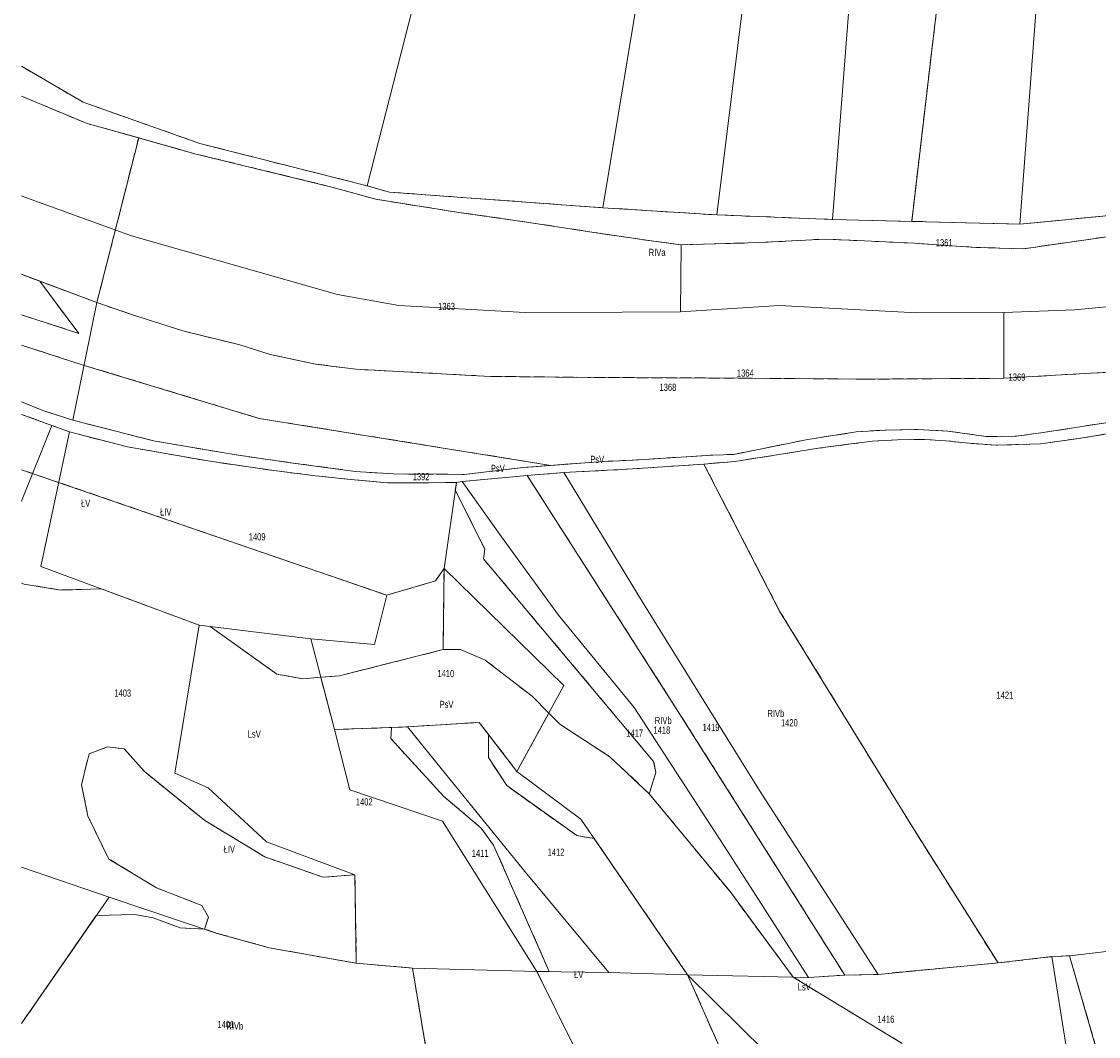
# Model space of a CAD drawing. Header units: metres. Extents: x 7498273 to 7499989, y 5499795 to 5500810.
# Tile 2 of 40: x 7498273 to 7498498, y 5499981 to 5500194. Entities that reach past the tile are written whole.
import ezdxf

# ---------------------------------------------------------------- set-up
doc = ezdxf.new("R2010")
doc.units = ezdxf.units.M
doc.header["$MEASUREMENT"] = 0
doc.linetypes.add('2.25_0.75', pattern=[3, 2.25, -0.75])
for name, color, linetype, lineweight in [('209-oznaczenie konturu klasyfikacyjnego', 7, 'Continuous', 0), ('211-numer działki ewidencyjnej', 7, 'Continuous', 0), ('217-kontur klasyfikacyjny', 7, 'Continuous', 0), ('218-kontur użytku gruntowego', 7, 'Continuous', 0), ('219-działka ewidencyjna', 7, 'Continuous', 0)]:
    doc.layers.add(name, color=color, linetype=linetype, lineweight=lineweight)
doc.styles.get("Standard").update_dxf_attribs({"font": 'Working1250.shx', "width": 0.75})

msp = doc.modelspace()

# ---------------------------------------------------------------- linework, layer by layer
at = {"layer": '217-kontur klasyfikacyjny', "color": 3, "linetype": '2.25_0.75', "lineweight": 13, "flags": 128}
for points in [[(7498468.44, 5500228.73), (7498459.42, 5500151.72)], [(7498273.174, 5500184.16), (7498286.09, 5500176.63)], [(7498286.88, 5500172.18), (7498273.174, 5500177.907)], [(7498286.09, 5500176.63), (7498310.45, 5500168.02)], [(7498292.4, 5500170.68), (7498286.88, 5500172.18)], [(7498297.68, 5500169.19), (7498292.4, 5500170.68)], [(7498288.94, 5500134.72), (7498297.68, 5500169.19)], [(7498309.44, 5500165.87), (7498297.68, 5500169.19)], [(7498310.45, 5500168.02), (7498345.48, 5500159.15)], [(7498338.1, 5500158.91), (7498309.44, 5500165.87)], [(7498347.29, 5500156.34), (7498338.1, 5500158.91)], [(7498345.48, 5500159.15), (7498350.18, 5500157.84)], [(7498350.18, 5500157.84), (7498394.78, 5500154.57)], [(7498364.68, 5500153.6), (7498347.29, 5500156.34)], [(7498394.78, 5500154.57), (7498418.64, 5500153.08)], [(7498482.05, 5500151.16), (7498518.23, 5500154.59)], [(7498379.31, 5500151.51), (7498364.68, 5500153.6)], [(7498418.64, 5500153.08), (7498442.81, 5500152.13)], [(7498442.81, 5500152.13), (7498459.42, 5500151.72)], [(7498393.4, 5500149.33), (7498379.31, 5500151.51)], [(7498459.42, 5500151.72), (7498482.05, 5500151.16)], [(7498405.44, 5500147.57), (7498393.4, 5500149.33)], [(7498411.19, 5500146.84), (7498405.44, 5500147.57)], [(7498441.33, 5500148.03), (7498427.39, 5500147.28)], [(7498449.49, 5500147.64), (7498441.33, 5500148.03)], [(7498459.99, 5500147.15), (7498449.49, 5500147.64)], [(7498503.16, 5500148.94), (7498482.85, 5500145.99)], [(7498427.39, 5500147.28), (7498411.19, 5500146.84)], [(7498472.83, 5500146.29), (7498459.99, 5500147.15)], [(7498482.85, 5500145.99), (7498472.83, 5500146.29)], [(7498276.97, 5500139.22), (7498273.174, 5500140.648)], [(7498288.94, 5500134.72), (7498276.97, 5500139.22)], [(7498276.97, 5500139.22), (7498285.14, 5500128.29)], [(7498296.2, 5500132.26), (7498288.94, 5500134.72)], [(7498285.14, 5500128.29), (7498273.174, 5500132.172)], [(7498306.92, 5500128.81), (7498296.2, 5500132.26)], [(7498318.85, 5500125.91), (7498306.92, 5500128.81)], [(7498273.174, 5500125.821), (7498286.25, 5500121.61)], [(7498325.16, 5500123.88), (7498318.85, 5500125.91)], [(7498334.66, 5500121.86), (7498325.16, 5500123.88)], [(7498286.25, 5500121.61), (7498322.89, 5500110.51)], [(7498343.1, 5500120.8), (7498334.66, 5500121.86)], [(7498371.15, 5500119.31), (7498343.1, 5500120.8)], [(7498391.61, 5500119.08), (7498371.15, 5500119.31)], [(7498425.24, 5500118.92), (7498391.61, 5500119.08)], [(7498450, 5500118.72), (7498425.24, 5500118.92)], [(7498478.66, 5500118.9), (7498450, 5500118.72)], [(7498490.64, 5500119.62), (7498478.66, 5500118.9)], [(7498505.7, 5500120.47), (7498490.64, 5500119.62)], [(7498273.174, 5500113.952), (7498277.6, 5500112.17)], [(7498277.6, 5500112.17), (7498283.89, 5500110.13)], [(7498279.53, 5500109.02), (7498273.174, 5500111.352)], [(7498283.89, 5500110.13), (7498300.75, 5500105.83)], [(7498322.89, 5500110.51), (7498383.92, 5500100.68)], [(7498486.87, 5500107.54), (7498508.97, 5500111)], [(7498283.2, 5500107.73), (7498279.53, 5500109.02)], [(7498284.83, 5500107.26), (7498283.2, 5500107.73)], [(7498295.34, 5500104.58), (7498284.83, 5500107.26)], [(7498437.66, 5500106.1), (7498447.76, 5500107.69)], [(7498447.76, 5500107.69), (7498453.96, 5500108.08)], [(7498453.96, 5500108.08), (7498460.71, 5500108.18)], [(7498460.71, 5500108.18), (7498466.96, 5500107.87)], [(7498466.96, 5500107.87), (7498474.99, 5500106.74)], [(7498481.3, 5500106.77), (7498486.87, 5500107.54)], [(7498511.4, 5500109.15), (7498494.39, 5500106.31)], [(7498300.75, 5500105.83), (7498317.65, 5500102.93)], [(7498422.17, 5500102.97), (7498437.66, 5500106.1)], [(7498446.65, 5500105.17), (7498440.3, 5500104.33)], [(7498451.18, 5500105.73), (7498446.65, 5500105.17)], [(7498456.44, 5500106.03), (7498451.18, 5500105.73)], [(7498462.15, 5500106.12), (7498456.44, 5500106.03)], [(7498466.56, 5500105.85), (7498462.15, 5500106.12)], [(7498470.57, 5500105.37), (7498466.56, 5500105.85)], [(7498477.04, 5500104.89), (7498470.57, 5500105.37)], [(7498474.99, 5500106.74), (7498481.3, 5500106.77)], [(7498486.33, 5500105.19), (7498477.04, 5500104.89)], [(7498494.39, 5500106.31), (7498486.33, 5500105.19)], [(7498312.12, 5500101.62), (7498295.34, 5500104.58)], [(7498317.65, 5500102.93), (7498328.96, 5500101.31)], [(7498402.27, 5500101.87), (7498417.77, 5500102.84)], [(7498417.77, 5500102.84), (7498422.17, 5500102.97)], [(7498433, 5500103.19), (7498422.4, 5500101.5)], [(7498440.3, 5500104.33), (7498433, 5500103.19)], [(7498325.93, 5500099.59), (7498312.12, 5500101.62)], [(7498328.96, 5500101.31), (7498342.95, 5500099.43)], [(7498378.04, 5500100.22), (7498383.92, 5500100.68)], [(7498383.92, 5500100.68), (7498392.92, 5500101.38)], [(7498392.92, 5500101.38), (7498402.27, 5500101.87)], [(7498415.93, 5500100.97), (7498400.97, 5500099.94)], [(7498422.4, 5500101.5), (7498415.93, 5500100.97)], [(7498431.77, 5500070.22), (7498415.93, 5500100.97)], [(7498273.174, 5500099.787), (7498349.56, 5500073.54)], [(7498334.67, 5500098.53), (7498325.93, 5500099.59)], [(7498342.86, 5500097.65), (7498334.67, 5500098.53)], [(7498342.95, 5500099.43), (7498351.01, 5500098.89)], [(7498351.01, 5500098.89), (7498362.33, 5500098.85)], [(7498362.33, 5500098.85), (7498365.78, 5500098.78)], [(7498378.95, 5500098.57), (7498365.35, 5500097.33)], [(7498365.78, 5500098.78), (7498378.04, 5500100.22)], [(7498386.63, 5500099.18), (7498378.95, 5500098.57)], [(7498410.35, 5500049.5), (7498378.95, 5500098.57)], [(7498400.97, 5500099.94), (7498386.63, 5500099.18)], [(7498349.76, 5500097.05), (7498342.86, 5500097.65)], [(7498358.42, 5500097.06), (7498349.76, 5500097.05)], [(7498364.15, 5500097.12), (7498358.42, 5500097.06)], [(7498363.92, 5500095.53), (7498364.15, 5500097.12)], [(7498365.35, 5500097.33), (7498364.15, 5500097.12)], [(7498370.1, 5500083.15), (7498363.92, 5500095.53)], [(7498369.8, 5500081.16), (7498370.1, 5500083.15)], [(7498405.39, 5500038.77), (7498369.8, 5500081.16)], [(7498359.78, 5500076.52), (7498361.56, 5500079.12)], [(7498361.56, 5500079.12), (7498361.36, 5500062.15)], [(7498273.74, 5500075.86), (7498273.174, 5500076.057)], [(7498281.35, 5500074.62), (7498273.74, 5500075.86)], [(7498349.56, 5500073.54), (7498359.78, 5500076.52)], [(7498289.85, 5500074.86), (7498281.35, 5500074.62)], [(7498310.36, 5500067.25), (7498289.85, 5500074.86)], [(7498459.28, 5500025.48), (7498431.77, 5500070.22)], [(7498312.66, 5500066.97), (7498310.36, 5500067.25)], [(7498326.6, 5500057.02), (7498312.66, 5500066.97)], [(7498339.7, 5500056.69), (7498361.36, 5500062.15)], [(7498361.36, 5500062.15), (7498365.01, 5500062.16)], [(7498365.01, 5500062.16), (7498370.18, 5500059.96)], [(7498370.18, 5500059.96), (7498379.99, 5500052.4)], [(7498332.05, 5500056.05), (7498326.6, 5500057.02)], [(7498335.78, 5500056.36), (7498332.05, 5500056.05)], [(7498335.78, 5500056.36), (7498339.7, 5500056.69)], [(7498338.66, 5500045.42), (7498335.78, 5500056.36)], [(7498379.99, 5500052.4), (7498383.48, 5500048.87)], [(7498376.81, 5500036.68), (7498383.48, 5500048.87)], [(7498383.48, 5500048.87), (7498385.8, 5500046.53)], [(7498431.73, 5500015.7), (7498410.35, 5500049.5)], [(7498353.93, 5500046), (7498368.92, 5500046.93)], [(7498368.92, 5500046.93), (7498370.84, 5500044.43)], [(7498385.8, 5500046.53), (7498396.23, 5500039.76)], [(7498350.54, 5500045.87), (7498338.66, 5500045.42)], [(7498350.41, 5500043.54), (7498350.54, 5500045.87)], [(7498350.54, 5500045.87), (7498353.93, 5500046)], [(7498370.83, 5500039.56), (7498370.84, 5500044.43)], [(7498370.84, 5500044.43), (7498376.81, 5500036.68)], [(7498287.35, 5500040.36), (7498291.14, 5500041.81)], [(7498291.14, 5500041.81), (7498294.66, 5500041.4)], [(7498361.42, 5500031.5), (7498350.41, 5500043.54)], [(7498285.69, 5500033.95), (7498287.35, 5500040.36)], [(7498294.66, 5500041.4), (7498298.8, 5500036.71)], [(7498374.69, 5500033.71), (7498370.83, 5500039.56)], [(7498396.23, 5500039.76), (7498404.49, 5500032.01)], [(7498405.87, 5500036.43), (7498405.39, 5500038.77)], [(7498298.8, 5500036.71), (7498311.49, 5500026.43)], [(7498404.49, 5500032.01), (7498405.87, 5500036.43)], [(7498287.07, 5500027.32), (7498285.69, 5500033.95)], [(7498389.37, 5500023.24), (7498374.69, 5500033.71)], [(7498369.35, 5500024.81), (7498361.42, 5500031.5)], [(7498404.49, 5500032.01), (7498421.39, 5500011.53)], [(7498291.45, 5500018.35), (7498287.07, 5500027.32)], [(7498311.49, 5500026.43), (7498324.07, 5500018.81)], [(7498371.93, 5500021.23), (7498369.35, 5500024.81)], [(7498477.45, 5499996.62), (7498459.28, 5500025.48)], [(7498392.97, 5500022.63), (7498389.37, 5500023.24)], [(7498412.52, 5499994.14), (7498392.97, 5500022.63)], [(7498383.57, 5499994.8), (7498371.93, 5500021.23)], [(7498301.38, 5500012.35), (7498291.45, 5500018.35)], [(7498324.07, 5500018.81), (7498336.26, 5500014.54)], [(7498336.26, 5500014.54), (7498342.92, 5500015.07)], [(7498342.92, 5500015.07), (7498343.21, 5499996.55)], [(7498445.38, 5499994.09), (7498431.73, 5500015.7)], [(7498310.9, 5500008.62), (7498301.38, 5500012.35)], [(7498421.39, 5500011.53), (7498434.61, 5499993.64)], [(7498312.28, 5500006.21), (7498310.9, 5500008.62)], [(7498273.174, 5499983.956), (7498288.8, 5500006.51)], [(7498288.8, 5500006.51), (7498296.9, 5500006.76)], [(7498296.9, 5500006.76), (7498300.69, 5500006.07)], [(7498300.69, 5500006.07), (7498306.35, 5500003.93)], [(7498311.45, 5500003.7), (7498312.28, 5500006.21)], [(7498306.35, 5500003.93), (7498311.45, 5500003.7)], [(7498314.13, 5500002.8), (7498311.45, 5500003.7)], [(7498324.99, 5499999.8), (7498314.13, 5500002.8)], [(7498343.21, 5499996.55), (7498324.99, 5499999.8)], [(7498477.45, 5499996.62), (7498488.72, 5499997.94)], [(7498488.72, 5499997.94), (7498492.44, 5499998.12)], [(7498492.44, 5499998.12), (7498509.38, 5499939.22)], [(7498343.21, 5499996.55), (7498354.96, 5499995.54)], [(7498354.96, 5499995.54), (7498360.15, 5499964.66)], [(7498408.66, 5499938.97), (7498380.98, 5499994.84)], [(7498380.98, 5499994.84), (7498383.57, 5499994.8)], [(7498452.35, 5499994.23), (7498477.45, 5499996.62)], [(7498418.82, 5499979.84), (7498412.52, 5499994.14)], [(7498434.61, 5499993.64), (7498437.79, 5499993.57)], [(7498457.42, 5499979.76), (7498434.61, 5499993.64)], [(7498437.79, 5499993.57), (7498445.38, 5499994.09)], [(7498445.38, 5499994.09), (7498452.35, 5499994.23)]]:
    msp.add_lwpolyline(points, dxfattribs=at)
at = {"layer": '218-kontur użytku gruntowego', "color": 3, "linetype": 'Continuous', "lineweight": 13, "flags": 128}
for points in [[(7498468.44, 5500228.73), (7498459.42, 5500151.72)], [(7498273.174, 5500184.16), (7498286.09, 5500176.63)], [(7498286.88, 5500172.18), (7498273.174, 5500177.907)], [(7498286.09, 5500176.63), (7498310.45, 5500168.02)], [(7498292.4, 5500170.68), (7498286.88, 5500172.18)], [(7498297.68, 5500169.19), (7498292.4, 5500170.68)], [(7498297.68, 5500169.19), (7498288.94, 5500134.72)], [(7498309.44, 5500165.87), (7498297.68, 5500169.19)], [(7498310.45, 5500168.02), (7498345.48, 5500159.15)], [(7498338.1, 5500158.91), (7498309.44, 5500165.87)], [(7498347.29, 5500156.34), (7498338.1, 5500158.91)], [(7498345.48, 5500159.15), (7498350.18, 5500157.84)], [(7498350.18, 5500157.84), (7498394.78, 5500154.57)], [(7498364.68, 5500153.6), (7498347.29, 5500156.34)], [(7498394.78, 5500154.57), (7498418.64, 5500153.08)], [(7498482.05, 5500151.16), (7498518.23, 5500154.59)], [(7498379.31, 5500151.51), (7498364.68, 5500153.6)], [(7498418.64, 5500153.08), (7498442.81, 5500152.13)], [(7498442.81, 5500152.13), (7498459.42, 5500151.72)], [(7498393.4, 5500149.33), (7498379.31, 5500151.51)], [(7498459.42, 5500151.72), (7498482.05, 5500151.16)], [(7498405.44, 5500147.57), (7498393.4, 5500149.33)], [(7498411.19, 5500146.84), (7498405.44, 5500147.57)], [(7498441.33, 5500148.03), (7498427.39, 5500147.28)], [(7498449.49, 5500147.64), (7498441.33, 5500148.03)], [(7498459.99, 5500147.15), (7498449.49, 5500147.64)], [(7498503.16, 5500148.94), (7498482.85, 5500145.99)], [(7498427.39, 5500147.28), (7498411.19, 5500146.84)], [(7498472.83, 5500146.29), (7498459.99, 5500147.15)], [(7498482.85, 5500145.99), (7498472.83, 5500146.29)], [(7498273.174, 5500140.648), (7498276.97, 5500139.22)], [(7498276.97, 5500139.22), (7498288.94, 5500134.72)], [(7498276.97, 5500139.22), (7498285.14, 5500128.29)], [(7498288.94, 5500134.72), (7498296.2, 5500132.26)], [(7498285.14, 5500128.29), (7498273.174, 5500132.172)], [(7498296.2, 5500132.26), (7498306.92, 5500128.81)], [(7498306.92, 5500128.81), (7498318.85, 5500125.91)], [(7498286.25, 5500121.61), (7498273.174, 5500125.821)], [(7498318.85, 5500125.91), (7498325.16, 5500123.88)], [(7498325.16, 5500123.88), (7498334.66, 5500121.86)], [(7498322.89, 5500110.51), (7498286.25, 5500121.61)], [(7498334.66, 5500121.86), (7498343.1, 5500120.8)], [(7498343.1, 5500120.8), (7498371.15, 5500119.31)], [(7498371.15, 5500119.31), (7498391.61, 5500119.08)], [(7498391.61, 5500119.08), (7498425.24, 5500118.92)], [(7498425.24, 5500118.92), (7498450, 5500118.72)], [(7498450, 5500118.72), (7498478.66, 5500118.9)], [(7498478.66, 5500118.9), (7498490.64, 5500119.62)], [(7498490.64, 5500119.62), (7498505.7, 5500120.47)], [(7498273.174, 5500113.952), (7498277.6, 5500112.17)], [(7498277.6, 5500112.17), (7498283.89, 5500110.13)], [(7498279.53, 5500109.02), (7498273.174, 5500111.352)], [(7498283.89, 5500110.13), (7498300.75, 5500105.83)], [(7498383.92, 5500100.68), (7498322.89, 5500110.51)], [(7498486.87, 5500107.54), (7498508.97, 5500111)], [(7498283.2, 5500107.73), (7498279.53, 5500109.02)], [(7498284.83, 5500107.26), (7498283.2, 5500107.73)], [(7498295.34, 5500104.58), (7498284.83, 5500107.26)], [(7498437.66, 5500106.1), (7498447.76, 5500107.69)], [(7498447.76, 5500107.69), (7498453.96, 5500108.08)], [(7498453.96, 5500108.08), (7498460.71, 5500108.18)], [(7498460.71, 5500108.18), (7498466.96, 5500107.87)], [(7498466.96, 5500107.87), (7498474.99, 5500106.74)], [(7498481.3, 5500106.77), (7498486.87, 5500107.54)], [(7498494.39, 5500106.31), (7498511.4, 5500109.15)], [(7498300.75, 5500105.83), (7498317.65, 5500102.93)], [(7498422.17, 5500102.97), (7498437.66, 5500106.1)], [(7498440.3, 5500104.33), (7498446.65, 5500105.17)], [(7498446.65, 5500105.17), (7498451.18, 5500105.73)], [(7498451.18, 5500105.73), (7498456.44, 5500106.03)], [(7498456.44, 5500106.03), (7498462.15, 5500106.12)], [(7498462.15, 5500106.12), (7498466.56, 5500105.85)], [(7498466.56, 5500105.85), (7498470.57, 5500105.37)], [(7498470.57, 5500105.37), (7498477.04, 5500104.89)], [(7498474.99, 5500106.74), (7498481.3, 5500106.77)], [(7498477.04, 5500104.89), (7498486.33, 5500105.19)], [(7498486.33, 5500105.19), (7498494.39, 5500106.31)], [(7498312.12, 5500101.62), (7498295.34, 5500104.58)], [(7498317.65, 5500102.93), (7498328.96, 5500101.31)], [(7498402.27, 5500101.87), (7498417.77, 5500102.84)], [(7498417.77, 5500102.84), (7498422.17, 5500102.97)], [(7498422.4, 5500101.5), (7498433, 5500103.19)], [(7498433, 5500103.19), (7498440.3, 5500104.33)], [(7498325.93, 5500099.59), (7498312.12, 5500101.62)], [(7498328.96, 5500101.31), (7498342.95, 5500099.43)], [(7498378.04, 5500100.22), (7498383.92, 5500100.68)], [(7498383.92, 5500100.68), (7498392.92, 5500101.38)], [(7498392.92, 5500101.38), (7498402.27, 5500101.87)], [(7498415.93, 5500100.97), (7498400.97, 5500099.94)], [(7498415.93, 5500100.97), (7498422.4, 5500101.5)], [(7498431.77, 5500070.22), (7498415.93, 5500100.97)], [(7498273.174, 5500099.787), (7498349.56, 5500073.54)], [(7498334.67, 5500098.53), (7498325.93, 5500099.59)], [(7498342.86, 5500097.65), (7498334.67, 5500098.53)], [(7498342.95, 5500099.43), (7498351.01, 5500098.89)], [(7498351.01, 5500098.89), (7498362.33, 5500098.85)], [(7498362.33, 5500098.85), (7498365.78, 5500098.78)], [(7498378.95, 5500098.57), (7498365.35, 5500097.33)], [(7498365.78, 5500098.78), (7498378.04, 5500100.22)], [(7498386.63, 5500099.18), (7498378.95, 5500098.57)], [(7498378.95, 5500098.57), (7498410.35, 5500049.5)], [(7498400.97, 5500099.94), (7498386.63, 5500099.18)], [(7498349.76, 5500097.05), (7498342.86, 5500097.65)], [(7498358.42, 5500097.06), (7498349.76, 5500097.05)], [(7498364.15, 5500097.12), (7498358.42, 5500097.06)], [(7498364.15, 5500097.12), (7498363.92, 5500095.53)], [(7498365.35, 5500097.33), (7498364.15, 5500097.12)], [(7498363.92, 5500095.53), (7498370.1, 5500083.15)], [(7498370.1, 5500083.15), (7498369.8, 5500081.16)], [(7498369.8, 5500081.16), (7498405.39, 5500038.77)], [(7498359.78, 5500076.52), (7498361.56, 5500079.12)], [(7498361.56, 5500079.12), (7498361.36, 5500062.15)], [(7498273.74, 5500075.86), (7498273.174, 5500076.057)], [(7498281.35, 5500074.62), (7498273.74, 5500075.86)], [(7498349.56, 5500073.54), (7498359.78, 5500076.52)], [(7498289.85, 5500074.86), (7498281.35, 5500074.62)], [(7498310.36, 5500067.25), (7498289.85, 5500074.86)], [(7498459.28, 5500025.48), (7498431.77, 5500070.22)], [(7498312.66, 5500066.97), (7498310.36, 5500067.25)], [(7498326.6, 5500057.02), (7498312.66, 5500066.97)], [(7498361.36, 5500062.15), (7498339.7, 5500056.69)], [(7498365.01, 5500062.16), (7498361.36, 5500062.15)], [(7498370.18, 5500059.96), (7498365.01, 5500062.16)], [(7498379.99, 5500052.4), (7498370.18, 5500059.96)], [(7498332.05, 5500056.05), (7498326.6, 5500057.02)], [(7498335.78, 5500056.36), (7498332.05, 5500056.05)], [(7498339.7, 5500056.69), (7498335.78, 5500056.36)], [(7498335.78, 5500056.36), (7498338.66, 5500045.42)], [(7498383.48, 5500048.87), (7498379.99, 5500052.4)], [(7498383.48, 5500048.87), (7498376.81, 5500036.68)], [(7498385.8, 5500046.53), (7498383.48, 5500048.87)], [(7498410.35, 5500049.5), (7498431.73, 5500015.7)], [(7498353.93, 5500046), (7498368.92, 5500046.93)], [(7498368.92, 5500046.93), (7498370.84, 5500044.43)], [(7498396.23, 5500039.76), (7498385.8, 5500046.53)], [(7498338.66, 5500045.42), (7498350.54, 5500045.87)], [(7498350.54, 5500045.87), (7498350.41, 5500043.54)], [(7498350.54, 5500045.87), (7498353.93, 5500046)], [(7498370.84, 5500044.43), (7498370.83, 5500039.56)], [(7498376.81, 5500036.68), (7498370.84, 5500044.43)], [(7498291.14, 5500041.81), (7498287.35, 5500040.36)], [(7498294.66, 5500041.4), (7498291.14, 5500041.81)], [(7498350.41, 5500043.54), (7498361.42, 5500031.5)], [(7498287.35, 5500040.36), (7498285.69, 5500033.95)], [(7498298.8, 5500036.71), (7498294.66, 5500041.4)], [(7498370.83, 5500039.56), (7498374.69, 5500033.71)], [(7498404.49, 5500032.01), (7498396.23, 5500039.76)], [(7498405.39, 5500038.77), (7498405.87, 5500036.43)], [(7498311.49, 5500026.43), (7498298.8, 5500036.71)], [(7498405.87, 5500036.43), (7498404.49, 5500032.01)], [(7498285.69, 5500033.95), (7498287.07, 5500027.32)], [(7498374.69, 5500033.71), (7498389.37, 5500023.24)], [(7498361.42, 5500031.5), (7498369.35, 5500024.81)], [(7498404.49, 5500032.01), (7498421.39, 5500011.53)], [(7498287.07, 5500027.32), (7498291.45, 5500018.35)], [(7498324.07, 5500018.81), (7498311.49, 5500026.43)], [(7498369.35, 5500024.81), (7498371.93, 5500021.23)], [(7498477.45, 5499996.62), (7498459.28, 5500025.48)], [(7498389.37, 5500023.24), (7498392.97, 5500022.63)], [(7498392.97, 5500022.63), (7498412.52, 5499994.14)], [(7498371.93, 5500021.23), (7498383.57, 5499994.8)], [(7498291.45, 5500018.35), (7498301.38, 5500012.35)], [(7498336.26, 5500014.54), (7498324.07, 5500018.81)], [(7498342.92, 5500015.07), (7498336.26, 5500014.54)], [(7498343.21, 5499996.55), (7498342.92, 5500015.07)], [(7498431.73, 5500015.7), (7498445.38, 5499994.09)], [(7498301.38, 5500012.35), (7498310.9, 5500008.62)], [(7498421.39, 5500011.53), (7498434.61, 5499993.64)], [(7498310.9, 5500008.62), (7498312.28, 5500006.21)], [(7498288.8, 5500006.51), (7498273.174, 5499983.956)], [(7498296.9, 5500006.76), (7498288.8, 5500006.51)], [(7498300.69, 5500006.07), (7498296.9, 5500006.76)], [(7498306.35, 5500003.93), (7498300.69, 5500006.07)], [(7498312.28, 5500006.21), (7498311.45, 5500003.7)], [(7498311.45, 5500003.7), (7498306.35, 5500003.93)], [(7498311.45, 5500003.7), (7498314.13, 5500002.8)], [(7498314.13, 5500002.8), (7498324.99, 5499999.8)], [(7498324.99, 5499999.8), (7498343.21, 5499996.55)], [(7498477.45, 5499996.62), (7498488.72, 5499997.94)], [(7498488.72, 5499997.94), (7498492.44, 5499998.12)], [(7498492.44, 5499998.12), (7498509.38, 5499939.22)], [(7498354.96, 5499995.54), (7498343.21, 5499996.55)], [(7498360.15, 5499964.66), (7498354.96, 5499995.54)], [(7498383.57, 5499994.8), (7498380.98, 5499994.84)], [(7498380.98, 5499994.84), (7498408.66, 5499938.97)], [(7498452.35, 5499994.23), (7498477.45, 5499996.62)], [(7498412.52, 5499994.14), (7498418.82, 5499979.84)], [(7498434.61, 5499993.64), (7498437.79, 5499993.57)], [(7498457.42, 5499979.76), (7498434.61, 5499993.64)], [(7498437.79, 5499993.57), (7498445.38, 5499994.09)], [(7498445.38, 5499994.09), (7498452.35, 5499994.23)]]:
    msp.add_lwpolyline(points, dxfattribs=at)
at = {"layer": '219-działka ewidencyjna', "color": 3, "linetype": 'Continuous', "lineweight": 13, "flags": 128}
for points in [[(7498394.78, 5500154.57), (7498409.43, 5500243.11)], [(7498418.64, 5500153.08), (7498429.42, 5500240.34)], [(7498442.81, 5500152.13), (7498449.47, 5500237.45)], [(7498482.05, 5500151.16), (7498487.66, 5500225.94)], [(7498345.48, 5500159.15), (7498361.22, 5500220.85)], [(7498273.174, 5500184.16), (7498286.09, 5500176.63)], [(7498273.174, 5500177.907), (7498286.88, 5500172.18)], [(7498310.45, 5500168.02), (7498286.09, 5500176.63)], [(7498286.88, 5500172.18), (7498292.4, 5500170.68)], [(7498292.4, 5500170.68), (7498309.44, 5500165.87)], [(7498310.45, 5500168.02), (7498345.48, 5500159.15)], [(7498309.44, 5500165.87), (7498338.1, 5500158.91)], [(7498338.1, 5500158.91), (7498347.29, 5500156.34)], [(7498350.18, 5500157.84), (7498345.48, 5500159.15)], [(7498273.174, 5500157.042), (7498273.67, 5500156.86)], [(7498273.67, 5500156.86), (7498296.21, 5500148.72)], [(7498350.18, 5500157.84), (7498394.78, 5500154.57)], [(7498347.29, 5500156.34), (7498364.68, 5500153.6)], [(7498394.78, 5500154.57), (7498418.64, 5500153.08)], [(7498482.05, 5500151.16), (7498518.23, 5500154.59)], [(7498364.68, 5500153.6), (7498379.31, 5500151.51)], [(7498418.64, 5500153.08), (7498442.81, 5500152.13)], [(7498442.81, 5500152.13), (7498482.05, 5500151.16)], [(7498379.31, 5500151.51), (7498393.4, 5500149.33)], [(7498339.26, 5500136.44), (7498296.21, 5500148.72)], [(7498405.44, 5500147.57), (7498393.4, 5500149.33)], [(7498405.44, 5500147.57), (7498411.19, 5500146.84)], [(7498427.39, 5500147.28), (7498441.33, 5500148.03)], [(7498441.33, 5500148.03), (7498449.49, 5500147.64)], [(7498459.99, 5500147.15), (7498449.49, 5500147.64)], [(7498482.85, 5500145.99), (7498503.16, 5500148.94)], [(7498411.02, 5500132.82), (7498411.19, 5500146.84)], [(7498427.39, 5500147.28), (7498411.19, 5500146.84)], [(7498459.99, 5500147.15), (7498472.83, 5500146.29)], [(7498472.83, 5500146.29), (7498482.85, 5500145.99)], [(7498273.174, 5500140.649), (7498288.94, 5500134.72)], [(7498339.26, 5500136.44), (7498352.07, 5500134.1)], [(7498283.89, 5500110.13), (7498288.94, 5500134.72)], [(7498288.94, 5500134.72), (7498296.2, 5500132.26)], [(7498352.07, 5500134.1), (7498378.54, 5500132.66)], [(7498411.02, 5500132.82), (7498431.67, 5500134.16)], [(7498460.42, 5500132.62), (7498431.67, 5500134.16)], [(7498493.49, 5500133.2), (7498520.94, 5500135.88)], [(7498306.92, 5500128.81), (7498296.2, 5500132.26)], [(7498398.79, 5500132.7), (7498378.54, 5500132.66)], [(7498398.79, 5500132.7), (7498411.02, 5500132.82)], [(7498460.42, 5500132.62), (7498478.69, 5500132.63)], [(7498478.66, 5500118.9), (7498478.69, 5500132.63)], [(7498493.49, 5500133.2), (7498478.69, 5500132.63)], [(7498306.92, 5500128.81), (7498318.85, 5500125.91)], [(7498318.85, 5500125.91), (7498325.16, 5500123.88)], [(7498325.16, 5500123.88), (7498334.66, 5500121.86)], [(7498343.1, 5500120.8), (7498334.66, 5500121.86)], [(7498343.1, 5500120.8), (7498371.15, 5500119.31)], [(7498371.15, 5500119.31), (7498391.61, 5500119.08)], [(7498391.61, 5500119.08), (7498425.24, 5500118.92)], [(7498425.24, 5500118.92), (7498450, 5500118.72)], [(7498450, 5500118.72), (7498478.66, 5500118.9)], [(7498478.66, 5500118.9), (7498490.64, 5500119.62)], [(7498505.7, 5500120.47), (7498490.64, 5500119.62)], [(7498277.6, 5500112.17), (7498273.174, 5500113.952)], [(7498277.6, 5500112.17), (7498283.89, 5500110.13)], [(7498273.174, 5500111.352), (7498279.53, 5500109.02)], [(7498300.75, 5500105.83), (7498283.89, 5500110.13)], [(7498486.87, 5500107.54), (7498508.97, 5500111)], [(7498273.174, 5500093.197), (7498279.53, 5500109.02)], [(7498283.2, 5500107.73), (7498277.24, 5500079.53)], [(7498283.2, 5500107.73), (7498279.53, 5500109.02)], [(7498283.2, 5500107.73), (7498284.83, 5500107.26)], [(7498284.83, 5500107.26), (7498295.34, 5500104.58)], [(7498437.66, 5500106.1), (7498447.76, 5500107.69)], [(7498447.76, 5500107.69), (7498453.96, 5500108.08)], [(7498460.71, 5500108.18), (7498453.96, 5500108.08)], [(7498460.71, 5500108.18), (7498466.96, 5500107.87)], [(7498466.96, 5500107.87), (7498474.99, 5500106.74)], [(7498481.3, 5500106.77), (7498486.87, 5500107.54)], [(7498494.39, 5500106.31), (7498511.4, 5500109.15)], [(7498300.75, 5500105.83), (7498317.65, 5500102.93)], [(7498422.17, 5500102.97), (7498437.66, 5500106.1)], [(7498440.3, 5500104.33), (7498446.65, 5500105.17)], [(7498446.65, 5500105.17), (7498451.18, 5500105.73)], [(7498451.18, 5500105.73), (7498456.44, 5500106.03)], [(7498456.44, 5500106.03), (7498462.15, 5500106.12)], [(7498462.15, 5500106.12), (7498466.56, 5500105.85)], [(7498466.56, 5500105.85), (7498470.57, 5500105.37)], [(7498470.57, 5500105.37), (7498477.04, 5500104.89)], [(7498481.3, 5500106.77), (7498474.99, 5500106.74)], [(7498477.04, 5500104.89), (7498486.33, 5500105.19)], [(7498486.33, 5500105.19), (7498494.39, 5500106.31)], [(7498295.34, 5500104.58), (7498312.12, 5500101.62)], [(7498317.65, 5500102.93), (7498328.96, 5500101.31)], [(7498402.27, 5500101.87), (7498417.77, 5500102.84)], [(7498417.77, 5500102.84), (7498422.17, 5500102.97)], [(7498422.4, 5500101.5), (7498433, 5500103.19)], [(7498433, 5500103.19), (7498440.3, 5500104.33)], [(7498312.12, 5500101.62), (7498325.93, 5500099.59)], [(7498328.96, 5500101.31), (7498342.95, 5500099.43)], [(7498378.04, 5500100.22), (7498392.92, 5500101.38)], [(7498392.92, 5500101.38), (7498402.27, 5500101.87)], [(7498400.97, 5500099.94), (7498415.93, 5500100.97)], [(7498415.93, 5500100.97), (7498422.4, 5500101.5)], [(7498415.93, 5500100.97), (7498431.77, 5500070.22)], [(7498325.93, 5500099.59), (7498334.67, 5500098.53)], [(7498342.86, 5500097.65), (7498334.67, 5500098.53)], [(7498342.95, 5500099.43), (7498351.01, 5500098.89)], [(7498351.01, 5500098.89), (7498362.33, 5500098.85)], [(7498362.33, 5500098.85), (7498365.78, 5500098.78)], [(7498365.35, 5500097.33), (7498378.95, 5500098.57)], [(7498365.78, 5500098.78), (7498378.04, 5500100.22)], [(7498378.95, 5500098.57), (7498386.63, 5500099.18)], [(7498378.95, 5500098.57), (7498410.35, 5500049.5)], [(7498386.63, 5500099.18), (7498400.97, 5500099.94)], [(7498386.63, 5500099.18), (7498403.02, 5500072.21)], [(7498342.86, 5500097.65), (7498349.76, 5500097.05)], [(7498349.76, 5500097.05), (7498358.42, 5500097.06)], [(7498358.42, 5500097.06), (7498364.15, 5500097.12)], [(7498361.56, 5500079.12), (7498364.15, 5500097.12)], [(7498364.15, 5500097.12), (7498365.35, 5500097.33)], [(7498365.35, 5500097.33), (7498373.61, 5500085.75)], [(7498373.61, 5500085.75), (7498385.52, 5500069.34)], [(7498277.24, 5500079.53), (7498310.36, 5500067.25)], [(7498359.78, 5500076.52), (7498361.56, 5500079.12)], [(7498361.56, 5500079.12), (7498386.65, 5500054.67)], [(7498349.56, 5500073.54), (7498359.78, 5500076.52)], [(7498347.01, 5500063.22), (7498349.56, 5500073.54)], [(7498403.02, 5500072.21), (7498427.53, 5500032.71)], [(7498385.52, 5500069.34), (7498401.31, 5500050.04)], [(7498431.77, 5500070.22), (7498459.28, 5500025.48)], [(7498305.22, 5500036.28), (7498310.36, 5500067.25)], [(7498310.36, 5500067.25), (7498333.66, 5500064.42)], [(7498333.66, 5500064.42), (7498338.66, 5500045.42)], [(7498333.66, 5500064.42), (7498347.01, 5500063.22)], [(7498376.81, 5500036.68), (7498386.65, 5500054.67)], [(7498401.31, 5500050.04), (7498420.84, 5500019.99)], [(7498410.35, 5500049.5), (7498431.73, 5500015.7)], [(7498353.93, 5500046), (7498368.92, 5500046.93)], [(7498368.92, 5500046.93), (7498376.81, 5500036.68)], [(7498338.66, 5500045.42), (7498353.93, 5500046)], [(7498338.66, 5500045.42), (7498341.85, 5500032.8)], [(7498360.99, 5500037.3), (7498353.93, 5500046)], [(7498360.99, 5500037.3), (7498378.17, 5500016.11)], [(7498305.22, 5500036.28), (7498312.24, 5500033.21)], [(7498376.81, 5500036.68), (7498390.2, 5500026.66)], [(7498312.24, 5500033.21), (7498324.45, 5500021.92)], [(7498341.85, 5500032.8), (7498361.23, 5500026.3)], [(7498427.53, 5500032.71), (7498452.35, 5499994.23)], [(7498361.23, 5500026.3), (7498380.98, 5499994.84)], [(7498390.2, 5500026.66), (7498412.52, 5499994.14)], [(7498459.28, 5500025.48), (7498477.45, 5499996.62)], [(7498324.45, 5500021.92), (7498342.92, 5500015.07)], [(7498420.84, 5500019.99), (7498437.79, 5499993.57)], [(7498273.174, 5500016.679), (7498291.5, 5500010.4)], [(7498342.92, 5500015.07), (7498343.21, 5499996.55)], [(7498378.17, 5500016.11), (7498396.06, 5499994.62)], [(7498431.73, 5500015.7), (7498445.38, 5499994.09)], [(7498273.174, 5499983.965), (7498291.5, 5500010.4)], [(7498291.5, 5500010.4), (7498314.13, 5500002.8)], [(7498314.13, 5500002.8), (7498324.99, 5499999.8)], [(7498324.99, 5499999.8), (7498343.21, 5499996.55)], [(7498492.44, 5499998.12), (7498512.63, 5500000.46)], [(7498477.45, 5499996.62), (7498488.72, 5499997.94)], [(7498488.72, 5499997.94), (7498492.44, 5499998.12)], [(7498491.95, 5499977.81), (7498488.72, 5499997.94)], [(7498509.38, 5499939.22), (7498492.44, 5499998.12)], [(7498343.21, 5499996.55), (7498354.96, 5499995.54)], [(7498354.96, 5499995.54), (7498361.51, 5499956.56)], [(7498354.96, 5499995.54), (7498380.98, 5499994.84)], [(7498380.98, 5499994.84), (7498396.06, 5499994.62)], [(7498380.98, 5499994.84), (7498408.66, 5499938.97)], [(7498396.06, 5499994.62), (7498412.52, 5499994.14)], [(7498452.35, 5499994.23), (7498477.45, 5499996.62)], [(7498412.52, 5499994.14), (7498437.79, 5499993.57)], [(7498412.52, 5499994.14), (7498422.29, 5499971.97)], [(7498412.52, 5499994.14), (7498428.82, 5499978.05)], [(7498437.79, 5499993.57), (7498445.38, 5499994.09)], [(7498445.38, 5499994.09), (7498452.35, 5499994.23)]]:
    msp.add_lwpolyline(points, dxfattribs=at)

# ---------------------------------------------------------------- texts
at = {"layer": '209-oznaczenie konturu klasyfikacyjnego', "color": 3, "linetype": 'Continuous', "lineweight": 13, "char_height": 1.5, "attachment_point": 7, "line_spacing_factor": 0.6}
for s, insert in [('\\H1x;\\W0.79;RIVa', (7498404.37, 5500144.46)), ('\\H1x;\\W0.79;PsV', (7498392.15, 5500101.18)), ('\\H1x;\\W0.79;PsV', (7498371.36, 5500099.28)), ('\\H1x;\\W0.79;ŁV', (7498285.61, 5500092.02)), ('\\H1x;\\W0.79;ŁIV', (7498302.16, 5500090.2)), ('\\H1x;\\W0.79;PsV', (7498360.63, 5500049.92)), ('\\H1x;\\W0.79;RIVb', (7498429.2, 5500048.03)), ('\\H1x;\\W0.79;RIVb', (7498405.65, 5500046.57)), ('\\H1x;\\W0.79;LsV', (7498320.5, 5500043.72)), ('\\H1x;\\W0.79;ŁIV', (7498315.45, 5500019.68)), ('\\H1x;\\W0.79;ŁV', (7498388.77, 5499993.45)), ('\\H1x;\\W0.79;LsV', (7498435.56, 5499990.84)), ('\\H1x;\\W0.79;RIVb', (7498316.02, 5499982.67))]:
    msp.add_mtext(s, dxfattribs=dict(at, insert=insert))
at = {"layer": '211-numer działki ewidencyjnej', "color": 3, "linetype": 'Continuous', "lineweight": 13, "char_height": 1.5, "line_spacing_factor": 0.6}
for s, insert, attachment_point in [('\\H1x;\\W0.79;1361', (7498464.43, 5500146.49), 7), ('\\H1x;\\W0.79;1363', (7498360.33, 5500133.16), 7), ('\\H1x;\\W0.79;1364', (7498422.83, 5500119.22), 7), ('\\H1x;\\W0.79;1369', (7498479.66, 5500119.9), 1), ('\\H1x;\\W0.79;1368', (7498406.63, 5500116.25), 7), ('\\H1x;\\W0.79;1392', (7498355, 5500097.55), 7), ('\\H1x;\\W0.79;1409', (7498320.7, 5500084.98), 7), ('\\H1x;\\W0.79;1410', (7498360.16, 5500057.9), 1), ('\\H1x;\\W0.79;1403', (7498292.58, 5500052.29), 7), ('\\H1x;\\W0.79;1421', (7498477.12, 5500053.38), 1), ('\\H1x;\\W0.79;1419', (7498415.65, 5500046.64), 1), ('\\H1x;\\W0.79;1420', (7498432.04, 5500047.6), 1), ('\\H1x;\\W0.79;1417', (7498399.68, 5500045.45), 1), ('\\H1x;\\W0.79;1418', (7498405.37, 5500046.07), 1), ('\\H1x;\\W0.79;1402', (7498343.1, 5500031.05), 1), ('\\H1x;\\W0.79;1411', (7498367.36, 5500020.31), 1), ('\\H1x;\\W0.79;1412', (7498383.23, 5500020.54), 1), ('\\H1x;\\W0.79;1416', (7498452.24, 5499985.61), 1), ('\\H1x;\\W0.79;1401', (7498314.16, 5499982.98), 7)]:
    msp.add_mtext(s, dxfattribs=dict(at, insert=insert, attachment_point=attachment_point))

doc.saveas('drawing.dxf')
